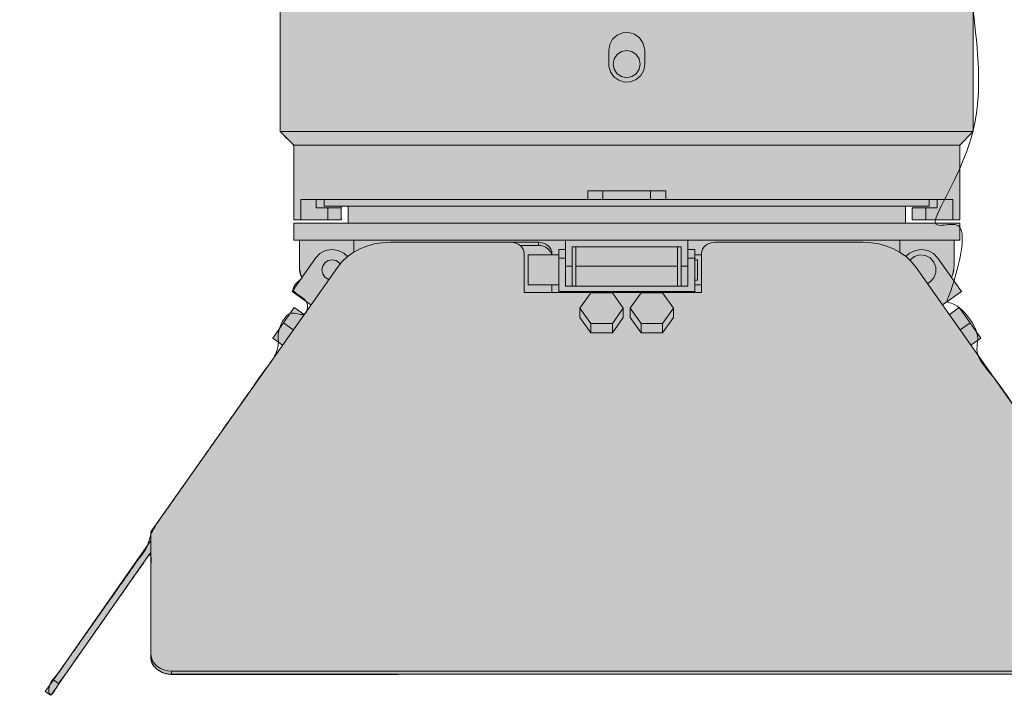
# Model space of a CAD drawing. Header units: inches. Extents: x -206 to 208, y -172 to 188.
# Tile 1 of 4: x -206 to 68, y -172 to 16. Entities that reach past the tile are written whole.
import ezdxf

# ---------------------------------------------------------------- set-up
doc = ezdxf.new("R2010")
doc.units = ezdxf.units.IN
doc.header["$LTSCALE"] = 48
doc.header["$MEASUREMENT"] = 0
doc.layers.add('None', color=7, linetype='Continuous', lineweight=5)

# ---------------------------------------------------------------- blocks, each defined once
blk = doc.blocks.new('Group')
at = {"layer": 'None', "linetype": 'Continuous', "lineweight": 0, "true_color": 0x404040, "transparency": 33554687}
for points in [[(-163.6, -165.81), (89.54, -165.74), (90.14, -165.75), (90.74, -165.7), (91.32, -165.57), (91.9, -165.37), (92.46, -165.09), (93.01, -164.75), (93.55, -164.33), (94.08, -163.84), (94.34, -163.59), (94.57, -163.25), (94.77, -162.84), (94.92, -162.35), (95.05, -161.78), (95.13, -161.13), (95.19, -160.4), (95.2, -159.6), (95.2, -132.03), (123.04, -171.62), (124.58, -170.54), (95.2, -128.7), (95.2, -126.17), (58.67, -74.24), (61.37, -72.35), (55.4, -63.83), (52.68, -65.83), (50.77, -63.04), (55.96, -59.41), (53.24, -55.38), (53.4, -55.06), (53.54, -54.72), (53.66, -54.37), (53.76, -54.01), (53.84, -53.64), (53.89, -53.26), (53.93, -52.88), (53.94, -52.48), (53.94, -52.01), (53.94, -51.41), (53.94, -50.68), (53.94, -49.82), (53.94, -48.83), (53.94, -47.71), (53.94, -46.46), (53.94, -45.09), (55.52, -45.09), (55.52, -40.36), (40.4, -40.36), (40.4, -35.64), (42.33, -35.64), (42.33, -39.42), (55.55, -39.42), (55.55, -18.71), (59.29, -14.89), (59.29, 32.36), (58.59, 32.36), (58.59, 35.11), (59.29, 35.11), (59.29, 42.77), (65.91, 42.77), (65.91, 43.7), (70.93, 43.71), (104.65, 43.73), (104.68, 10.62), (104.7, 10.12), (104.78, 9.62), (104.91, 9.13), (105.08, 8.65), (105.32, 8.19), (105.6, 7.73), (105.93, 7.28), (106.31, 6.84), (106.74, 6.43), (107.19, 6.09), (107.67, 5.79), (108.18, 5.56), (108.71, 5.38), (109.27, 5.26), (109.86, 5.19), (110.48, 5.18), (205.97, 5.18), (205.91, 127.64), (132.37, 127.64), (131.09, 128.18), (129.93, 128.64), (128.89, 129.02), (127.98, 129.33), (127.19, 129.56), (126.52, 129.71), (125.98, 129.78), (125.57, 129.78), (122.38, 133.13), (117.65, 136.99), (111.35, 141.35), (103.5, 146.22), (94.08, 151.59), (83.11, 157.47), (70.59, 163.86), (56.5, 170.75), (65.27, 167.1), (73.49, 162.95), (81.16, 158.31), (88.29, 153.17), (94.87, 147.53), (100.91, 141.4), (106.4, 134.77), (111.35, 127.64), (109.09, 89.09), (59.3, 89.09), (59.3, 159.68), (104.79, 149.01), (95.75, 154.25), (87.39, 158.91), (79.71, 162.98), (72.71, 166.48), (66.39, 169.4), (60.75, 171.74), (55.78, 173.5), (51.5, 174.67), (50.8, 174.72), (50.8, 187.15), (22.46, 187.15), (22.45, 180.75), (17.78, 181.38), (13.01, 181.92), (8.16, 182.38), (3.21, 182.75), (-1.83, 183.04), (-6.96, 183.25), (-12.19, 183.38), (-17.51, 183.42), (-26.96, 183.42), (-26.96, 185.02), (-68.53, 185.02), (-68.53, 163.48), (-96.6, 163.53), (-96.62, 187.15), (-124.96, 187.13), (-124.96, 163.51), (-131.49, 163.51), (-131.95, 163.45), (-132.35, 163.34), (-132.69, 163.18), (-132.97, 162.97), (-133.18, 162.71), (-133.34, 162.4), (-133.43, 162.03), (-133.46, 161.62), (-133.46, 97.6), (-138.68, 97.6), (-143.49, 97.59), (-147.89, 97.59), (-151.87, 97.59), (-155.44, 97.58), (-158.6, 97.58), (-161.35, 97.58), (-163.68, 97.58), (-165.76, 97.5), (-167.74, 97.25), (-169.62, 96.84), (-171.41, 96.26), (-173.09, 95.51), (-174.67, 94.6), (-176.15, 93.53), (-177.54, 92.29), (-177.54, 92.29), (-177.54, 92.28), (-177.55, 92.28), (-177.55, 92.28), (-177.55, 92.28), (-177.55, 92.28), (-177.56, 92.28), (-177.56, 92.27), (-177.56, 92.27), (-177.56, 92.27), (-177.56, 92.27), (-177.57, 92.27), (-177.57, 92.26), (-177.57, 92.26), (-177.57, 92.26), (-177.58, 92.26), (-177.58, 92.26), (-177.58, 92.25), (-177.58, 92.25), (-177.58, 92.25), (-177.59, 92.25), (-177.59, 92.25), (-177.59, 92.24), (-177.59, 92.24), (-177.61, 92.23), (-179.1, 90.78), (-180.41, 89.26), (-181.53, 87.67), (-182.47, 86.01), (-183.23, 84.28), (-183.8, 82.47), (-184.18, 80.6), (-184.39, 78.66), (-187.32, 78.66), (-187.32, 73.93), (-205.33, 73.93), (-205.33, 58.81), (-187.32, 58.81), (-187.32, 54.09), (-184.39, 54.09), (-184.24, 52.48), (-183.95, 50.9), (-183.52, 49.35), (-182.94, 47.85), (-182.22, 46.37), (-181.35, 44.94), (-180.34, 43.54), (-179.18, 42.17), (-178.72, 41.68), (-178.25, 41.21), (-177.78, 40.76), (-177.3, 40.33), (-176.82, 39.93), (-176.33, 39.55), (-175.84, 39.2), (-175.34, 38.86), (-174.84, 38.55), (-174.35, 38.25), (-173.86, 37.97), (-173.37, 37.71), (-172.89, 37.46), (-172.42, 37.23), (-171.95, 37.01), (-171.48, 36.81), (-171.02, 36.63), (-170.57, 36.45), (-170.13, 36.3), (-169.7, 36.15), (-169.28, 36.02), (-168.86, 35.9), (-168.46, 35.79), (-168.06, 35.7), (-167.68, 35.62), (-167.32, 35.54), (-166.98, 35.47), (-166.65, 35.41), (-166.34, 35.35), (-166.05, 35.3), (-165.78, 35.25), (-165.53, 35.22), (-132.75, 35.22), (-132.76, 32.36), (-133.46, 32.36), (-133.46, -14.89), (-129.66, -18.69), (-129.66, -39.45), (-116.46, -39.45), (-116.46, -35.64), (-114.56, -35.64), (-114.56, -40.36), (-129.68, -40.36), (-129.68, -45.09), (-128.1, -45.09), (-128.09, -52.68), (-128.07, -53.07), (-128.04, -53.45), (-127.98, -53.81), (-127.9, -54.17), (-127.81, -54.51), (-127.69, -54.84), (-127.55, -55.16), (-127.39, -55.46), (-127.52, -55.64), (-127.71, -55.91), (-127.95, -56.26), (-128.26, -56.7), (-128.63, -57.23), (-129.06, -57.84), (-129.54, -58.53), (-130.09, -59.32), (-124.89, -63.07), (-126.79, -65.77), (-129.56, -63.92), (-135.52, -72.35), (-132.84, -74.27), (-169.36, -126.17), (-169.36, -128.84), (-198.7, -170.48), (-197.25, -171.58), (-169.36, -131.87), (-169.36, -160.28), (-169.44, -160.88), (-169.43, -161.47), (-169.33, -162.03), (-169.14, -162.57), (-168.87, -163.09), (-168.5, -163.58), (-168.05, -164.06), (-167.51, -164.51), (-167.1, -164.8), (-166.66, -165.05), (-166.21, -165.27), (-165.73, -165.45), (-165.23, -165.59), (-164.71, -165.7), (-164.17, -165.77)], [(-42.09, 7.64), (-41.8, 9.29), (-40.99, 10.76), (-39.74, 11.88), (-38.18, 12.52), (-36.5, 12.61), (-34.89, 12.14), (-33.52, 11.16), (-32.56, 9.79), (-32.1, 8.17), (-32.07, 7.64)], [(-40.86, 3.86), (-40.57, 2.41), (-39.75, 1.18), (-38.53, 0.37), (-37.08, 0.08), (-35.63, 0.37), (-34.41, 1.18), (-33.59, 2.41), (-33.3, 3.86), (-33.59, 5.3), (-34.41, 6.53), (-35.63, 7.35), (-37.08, 7.64), (-38.53, 7.35), (-39.75, 6.53), (-40.57, 5.3), (-40.86, 3.86)], [(-32.07, 3.86), (-32.35, 2.2), (-33.17, 0.73), (-34.42, -0.39), (-35.98, -1.03), (-37.66, -1.12), (-39.27, -0.65), (-40.63, 0.33), (-41.6, 1.71), (-42.06, 3.32), (-42.09, 3.86)], [(-117.54, -52.64), (-116.3, -51.13), (-114.83, -49.75), (-113.16, -48.55), (-111.31, -47.54), (-109.32, -46.73), (-107.21, -46.15), (-105.03, -45.79), (-102.81, -45.67)], [(-69.39, -45.67), (-68.66, -45.73), (-67.95, -45.91), (-67.29, -46.2), (-66.72, -46.58), (-66.25, -47.05), (-65.9, -47.58), (-65.69, -48.17), (-65.61, -48.77)], [(-57.87, -48.77), (-57.94, -48.17), (-58.15, -47.58), (-58.5, -47.05), (-58.97, -46.58), (-59.55, -46.2), (-60.2, -45.91), (-60.91, -45.73), (-61.65, -45.67)], [(-57.9, -49.2), (-57.94, -49.03), (-58.15, -48.45), (-58.5, -47.92), (-58.97, -47.45), (-59.55, -47.06), (-60.2, -46.78), (-60.91, -46.6), (-61.65, -46.54)], [(-16.29, -48.77), (-16.22, -48.17), (-16, -47.58), (-15.65, -47.05), (-15.18, -46.58), (-14.61, -46.2), (-13.96, -45.91), (-13.25, -45.73), (-12.51, -45.67)], [(28.65, -45.67), (30.87, -45.79), (33.05, -46.15), (35.16, -46.73), (37.15, -47.54), (39, -48.55), (40.68, -49.75), (42.14, -51.13), (43.38, -52.64)], [(-114.7, -49.65), (-115.74, -48.71), (-117.34, -47.93), (-119.09, -47.68), (-120.84, -47.99), (-122.41, -48.83), (-123.64, -50.1)], [(40.55, -49.65), (41.59, -48.71), (43.18, -47.93), (44.94, -47.68), (46.68, -47.99), (48.25, -48.83), (49.48, -50.1)], [(46.55, -57.14), (47.34, -56.67), (48.37, -55.54), (48.92, -54.12), (48.92, -52.59), (48.37, -51.16), (47.34, -50.04), (45.97, -49.35), (44.45, -49.21), (42.98, -49.63), (41.76, -50.55), (41.68, -50.65)], [(-116.75, -51.62), (-116.99, -51.35), (-117.91, -50.73), (-118.99, -50.52), (-120.08, -50.73), (-121, -51.35), (-121.61, -52.27), (-121.83, -53.35), (-121.61, -54.44), (-121, -55.36), (-120.08, -55.97), (-119.93, -56.03)], [(-128.1, -52.27), (-128.09, -52.68), (-128.06, -53.09), (-128, -53.5), (-127.92, -53.9), (-127.82, -54.3), (-127.7, -54.7), (-127.56, -55.09), (-127.39, -55.46)], [(53.24, -55.46), (53.4, -55.09), (53.54, -54.7), (53.66, -54.3), (53.77, -53.9), (53.84, -53.5), (53.9, -53.09), (53.93, -52.68), (53.94, -52.27)], [(-163.69, -164.87), (-164.8, -164.78), (-165.86, -164.52), (-166.84, -164.09), (-167.7, -163.51), (-168.41, -162.81), (-168.93, -162), (-169.25, -161.13), (-169.36, -160.23)], [(-163.69, -165.74), (-164.8, -165.65), (-165.86, -165.38), (-166.84, -164.95), (-167.7, -164.38), (-168.41, -163.67), (-168.93, -162.87), (-169.25, -162), (-169.36, -161.09)], [(-196.49, -167.33), (-196.97, -168), (-197.4, -168.62), (-197.79, -169.18), (-198.12, -169.65), (-198.39, -170.03), (-198.58, -170.31), (-198.7, -170.48), (-198.74, -170.54)], [(-194.95, -168.41), (-195.42, -169.09), (-195.85, -169.71), (-196.24, -170.26), (-196.57, -170.73), (-196.84, -171.11), (-197.03, -171.39), (-197.15, -171.56), (-197.19, -171.62)]]:
    blk.add_hatch(color=250, dxfattribs=at).paths.add_polyline_path(points)
at = {"layer": 'None', "color": 7, "linetype": 'Continuous', "lineweight": 5, "transparency": 33554687}
for p, q in [((-133.46, 32.39), (-133.46, -14.85)), ((59.3, -14.85), (59.3, 32.39)), ((-42.09, 3.86), (-42.09, 7.64)), ((-32.07, 7.64), (-32.07, 3.86)), ((-133.46, -14.85), (-129.68, -18.63)), ((55.52, -18.63), (59.3, -14.85)), ((-129.68, -18.63), (-129.68, -39.42)), ((55.52, -39.42), (55.52, -18.63)), ((-47.91, -33.75), (-47.91, -31.39)), ((-43.69, -31.39), (-43.69, -33.75)), ((-30.46, -33.75), (-30.46, -31.39)), ((-26.24, -31.39), (-26.24, -33.75)), ((-127.73, -39.42), (-127.73, -33.75)), ((-123.44, -33.75), (-123.44, -36.11)), ((-121.17, -33.75), (-121.17, -35.64)), ((47.02, -35.64), (47.02, -33.75)), ((49.28, -36.11), (49.28, -33.75)), ((53.57, -39.42), (53.57, -33.75)), ((-120.23, -36.11), (-123.44, -36.11)), ((-120.23, -39.42), (-120.23, -36.11)), ((-116.45, -36.11), (-116.45, -39.42)), ((-114.56, -35.64), (-114.56, -40.36)), ((40.4, -40.36), (40.4, -35.64)), ((42.29, -39.42), (42.29, -36.11)), ((46.07, -36.11), (46.07, -39.42)), ((49.28, -36.11), (46.07, -36.11)), ((-129.68, -40.36), (-129.68, -45.09)), ((-120.23, -39.42), (-127.73, -39.42)), ((53.57, -39.42), (46.07, -39.42)), ((55.52, -45.09), (55.52, -40.36)), ((-128.1, -52.27), (-128.1, -45.09)), ((-112.98, -48.44), (-112.98, -45.09)), ((-102.81, -45.67), (-69.39, -45.67)), ((-61.65, -45.67), (-69.39, -45.67)), ((-61.65, -46.54), (-66.77, -46.54)), ((-61.65, -45.67), (-61.65, -46.54)), ((-54.09, -52.27), (-54.09, -45.09)), ((-20.07, -52.27), (-20.07, -45.09)), ((-12.51, -45.67), (28.65, -45.67)), ((38.83, -48.44), (38.83, -45.09)), ((53.94, -52.27), (53.94, -45.09)), ((-65.61, -48.77), (-65.61, -59.61)), ((-55.98, -49.2), (-64.48, -49.2)), ((-57.87, -48.77), (-57.87, -49.2)), ((-54.09, -47.68), (-55.98, -47.68)), ((-52.2, -52.27), (-52.2, -46.98)), ((-21.96, -46.98), (-52.2, -46.98)), ((-51.25, -46.98), (-51.25, -52.27)), ((-22.91, -46.98), (-22.91, -52.27)), ((-21.96, -52.27), (-21.96, -46.98)), ((-18.18, -47.68), (-20.07, -47.68)), ((-16.29, -49.2), (-18.18, -49.2)), ((-16.29, -59.61), (-16.29, -48.77)), ((-123.64, -50.1), (-130.14, -59.39)), ((-55.98, -59.39), (-55.98, -50.1)), ((-54.09, -50.1), (-55.98, -50.1)), ((-20.07, -50.1), (-18.18, -50.1)), ((-18.18, -50.1), (-18.18, -59.39)), ((-17.43, -50.52), (-18.18, -50.52)), ((55.98, -59.39), (49.48, -50.1)), ((-169.36, -126.17), (-117.54, -52.64)), ((-54.09, -52.27), (-52.2, -52.27)), ((-22.91, -52.27), (-51.25, -52.27)), ((-21.96, -52.27), (-20.07, -52.27)), ((43.38, -52.64), (95.2, -126.17)), ((-54.09, -55.46), (-54.09, -57.84)), ((-20.07, -57.84), (-20.07, -55.46)), ((-18.18, -56.19), (-17.43, -56.19)), ((-130.14, -59.39), (-124.89, -63.07)), ((-65.61, -59.61), (-55.98, -59.61)), ((-64.48, -57.51), (-55.98, -57.51)), ((-57.87, -59.61), (-57.87, -57.51)), ((-18.18, -59.39), (-55.98, -59.39)), ((-55.98, -59.39), (-55.98, -59.61)), ((-55.98, -59.61), (-18.18, -59.61)), ((-54.09, -57.84), (-20.07, -57.84)), ((-47.07, -59.71), (-50.07, -63.97)), ((-41.07, -59.71), (-47.07, -59.71)), ((-38.07, -63.97), (-41.07, -59.71)), ((-33.09, -59.71), (-36.09, -63.97)), ((-27.09, -59.71), (-33.09, -59.71)), ((-24.09, -63.97), (-27.09, -59.71)), ((-18.18, -57.51), (-16.29, -57.51)), ((-18.18, -59.39), (-18.18, -59.61)), ((-18.18, -59.61), (-16.29, -59.61)), ((55.98, -59.39), (50.73, -63.07)), ((-132.54, -68.09), (-129.56, -63.83)), ((-129.56, -63.83), (-126.79, -65.77)), ((-50.07, -63.97), (-47.07, -68.23)), ((-50.07, -63.97), (-50.07, -66.57)), ((-41.07, -68.23), (-38.07, -63.97)), ((-38.07, -63.97), (-38.07, -66.57)), ((-36.09, -63.97), (-33.09, -68.23)), ((-36.09, -63.97), (-36.09, -66.57)), ((-27.09, -68.23), (-24.09, -63.97)), ((-24.09, -63.97), (-24.09, -66.57)), ((55.41, -63.83), (52.64, -65.77)), ((58.39, -68.09), (55.41, -63.83)), ((-135.52, -72.35), (-132.54, -68.09)), ((-132.54, -68.09), (-129.79, -70.02)), ((-50.07, -66.57), (-47.07, -70.83)), ((-47.07, -68.23), (-47.07, -70.83)), ((-47.07, -68.23), (-41.07, -68.23)), ((-41.07, -70.83), (-38.07, -66.57)), ((-41.07, -68.23), (-41.07, -70.83)), ((-36.09, -66.57), (-33.09, -70.83)), ((-33.09, -68.23), (-33.09, -70.83)), ((-33.09, -68.23), (-27.09, -68.23)), ((-27.09, -70.83), (-24.09, -66.57)), ((-27.09, -68.23), (-27.09, -70.83)), ((58.39, -68.09), (55.63, -70.02)), ((61.37, -72.35), (58.39, -68.09)), ((-47.07, -70.83), (-41.07, -70.83)), ((-33.09, -70.83), (-27.09, -70.83)), ((-135.52, -72.35), (-132.78, -74.27)), ((61.37, -72.35), (58.62, -74.27)), ((-169.36, -128.58), (-196.49, -167.33)), ((-169.36, -160.23), (-169.36, -126.17)), ((-169.36, -131.87), (-194.95, -168.41)), ((-169.36, -160.23), (-169.36, -161.09)), ((89.54, -164.87), (-163.69, -164.87)), ((-163.69, -164.87), (-163.69, -165.74)), ((89.54, -165.74), (-163.69, -165.74)), ((-196.49, -167.33), (-194.95, -168.41)), ((-198.74, -170.54), (-197.19, -171.62))]:
    blk.add_line(p, q, dxfattribs=at)
at = {"layer": 'None', "color": 7, "linetype": 'Continuous', "lineweight": 5, "transparency": 33554687, "flags": 128}
for points in [[(-42.09, 7.64), (-41.8, 9.29), (-40.99, 10.76), (-39.74, 11.88), (-38.18, 12.52), (-36.5, 12.61), (-34.89, 12.14), (-33.52, 11.16), (-32.56, 9.79), (-32.1, 8.17), (-32.07, 7.64)], [(-40.86, 3.86), (-40.57, 2.41), (-39.75, 1.18), (-38.53, 0.37), (-37.08, 0.08), (-35.63, 0.37), (-34.41, 1.18), (-33.59, 2.41), (-33.3, 3.86), (-33.59, 5.3), (-34.41, 6.53), (-35.63, 7.35), (-37.08, 7.64), (-38.53, 7.35), (-39.75, 6.53), (-40.57, 5.3), (-40.86, 3.86)], [(-32.07, 3.86), (-32.35, 2.2), (-33.17, 0.73), (-34.42, -0.39), (-35.98, -1.03), (-37.66, -1.12), (-39.27, -0.65), (-40.63, 0.33), (-41.6, 1.71), (-42.06, 3.32), (-42.09, 3.86)], [(-133.46, -14.85), (-133.31, -14.85), (-132.65, -14.85), (-131.47, -14.85), (-129.78, -14.85), (-127.58, -14.85), (-124.88, -14.85), (-121.71, -14.85), (-118.07, -14.85), (-113.99, -14.85), (-109.49, -14.85), (-104.6, -14.85), (-99.33, -14.85), (-93.73, -14.85), (-87.82, -14.85), (-81.63, -14.85), (-75.19, -14.85), (-68.55, -14.85), (-61.74, -14.85), (-54.79, -14.85), (-47.74, -14.85), (-40.64, -14.85), (-33.52, -14.85), (-26.41, -14.85), (-19.37, -14.85), (-12.42, -14.85), (-5.61, -14.85), (1.03, -14.85), (7.47, -14.85), (13.66, -14.85), (19.57, -14.85), (25.17, -14.85), (30.44, -14.85), (35.33, -14.85), (39.83, -14.85), (43.91, -14.85), (47.55, -14.85), (50.72, -14.85), (53.42, -14.85), (55.62, -14.85), (57.31, -14.85), (58.49, -14.85), (59.15, -14.85), (59.3, -14.85)], [(55.52, -18.63), (55.5, -18.63), (55.11, -18.63), (54.18, -18.63), (52.73, -18.63), (50.77, -18.63), (48.3, -18.63), (45.35, -18.63), (41.92, -18.63), (38.04, -18.63), (33.73, -18.63), (29.01, -18.63), (23.92, -18.63), (18.48, -18.63), (12.72, -18.63), (6.67, -18.63), (0.37, -18.63), (-6.14, -18.63), (-12.83, -18.63), (-19.66, -18.63), (-26.59, -18.63), (-33.57, -18.63), (-40.58, -18.63), (-47.57, -18.63), (-54.5, -18.63), (-61.33, -18.63), (-68.02, -18.63), (-74.53, -18.63), (-80.83, -18.63), (-86.87, -18.63), (-92.63, -18.63), (-98.08, -18.63), (-103.17, -18.63), (-107.89, -18.63), (-112.2, -18.63), (-116.08, -18.63), (-119.5, -18.63), (-122.46, -18.63), (-124.93, -18.63), (-126.89, -18.63), (-128.34, -18.63), (-129.26, -18.63), (-129.66, -18.63), (-129.68, -18.63)], [(-26.24, -31.39), (-28.94, -31.39), (-31.65, -31.39), (-34.36, -31.39), (-37.08, -31.39), (-39.79, -31.39), (-42.51, -31.39), (-45.21, -31.39), (-47.91, -31.39)], [(-47.91, -33.75), (-55.05, -33.75), (-62.07, -33.75), (-68.94, -33.75), (-75.62, -33.75), (-82.06, -33.75), (-88.23, -33.75), (-94.09, -33.75), (-99.6, -33.75), (-104.74, -33.75), (-109.46, -33.75), (-113.74, -33.75), (-117.55, -33.75), (-120.88, -33.75), (-123.69, -33.75), (-125.98, -33.75), (-127.73, -33.75)], [(-43.69, -33.75), (-43.78, -33.75), (-44.02, -33.75), (-44.43, -33.75), (-44.96, -33.75), (-45.61, -33.75), (-46.34, -33.75), (-47.12, -33.75), (-47.91, -33.75)], [(-43.69, -33.75), (-43.43, -33.75), (-42.64, -33.75), (-41.41, -33.75), (-39.83, -33.75), (-38.02, -33.75), (-36.14, -33.75), (-34.33, -33.75), (-32.75, -33.75), (-31.51, -33.75), (-30.73, -33.75), (-30.46, -33.75)], [(-26.24, -33.75), (-27.04, -33.75), (-27.82, -33.75), (-28.55, -33.75), (-29.2, -33.75), (-29.73, -33.75), (-30.13, -33.75), (-30.38, -33.75), (-30.46, -33.75)], [(53.57, -33.75), (51.82, -33.75), (49.53, -33.75), (46.72, -33.75), (43.39, -33.75), (39.58, -33.75), (35.3, -33.75), (30.58, -33.75), (25.45, -33.75), (19.94, -33.75), (14.08, -33.75), (7.91, -33.75), (1.46, -33.75), (-5.22, -33.75), (-12.09, -33.75), (-19.11, -33.75), (-26.24, -33.75)], [(-121.17, -35.64), (-120.91, -35.64), (-120.11, -35.64), (-118.79, -35.64), (-116.95, -35.64), (-114.61, -35.64), (-111.78, -35.64), (-108.47, -35.64), (-104.72, -35.64), (-100.53, -35.64), (-95.95, -35.64), (-90.99, -35.64), (-85.69, -35.64), (-80.09, -35.64), (-74.21, -35.64), (-68.1, -35.64), (-61.79, -35.64), (-55.33, -35.64), (-48.75, -35.64), (-42.09, -35.64), (-35.41, -35.64), (-28.73, -35.64), (-22.11, -35.64), (-15.58, -35.64), (-9.19, -35.64), (-2.98, -35.64), (3.02, -35.64), (8.77, -35.64), (14.23, -35.64), (19.36, -35.64), (24.13, -35.64), (28.52, -35.64), (32.49, -35.64), (36.03, -35.64), (39.1, -35.64), (41.69, -35.64), (43.78, -35.64), (45.36, -35.64), (46.42, -35.64), (46.95, -35.64), (47.02, -35.64)], [(-120.23, -36.11), (-119.49, -36.11), (-118.78, -36.11), (-118.13, -36.11), (-117.56, -36.11), (-117.09, -36.11), (-116.74, -36.11), (-116.52, -36.11), (-116.45, -36.11)], [(42.29, -36.11), (42.36, -36.11), (42.58, -36.11), (42.93, -36.11), (43.4, -36.11), (43.97, -36.11), (44.62, -36.11), (45.33, -36.11), (46.07, -36.11)], [(-127.73, -39.42), (-128.58, -39.42), (-129.19, -39.42), (-129.56, -39.42), (-129.68, -39.42)], [(-129.68, -40.36), (-129.41, -40.36), (-128.62, -40.36), (-127.3, -40.36), (-125.46, -40.36), (-123.12, -40.36), (-120.29, -40.36), (-116.98, -40.36), (-113.21, -40.36), (-109, -40.36), (-104.39, -40.36), (-99.39, -40.36), (-94.03, -40.36), (-88.34, -40.36), (-82.36, -40.36), (-76.12, -40.36), (-69.66, -40.36), (-63.01, -40.36), (-56.22, -40.36), (-49.31, -40.36), (-42.33, -40.36), (-35.33, -40.36), (-28.33, -40.36), (-21.38, -40.36), (-14.53, -40.36), (-7.8, -40.36), (-1.24, -40.36), (5.12, -40.36), (11.23, -40.36), (17.07, -40.36), (22.59, -40.36), (27.78, -40.36), (32.59, -40.36), (37, -40.36), (40.99, -40.36), (44.53, -40.36), (47.61, -40.36), (50.2, -40.36), (52.29, -40.36), (53.87, -40.36), (54.92, -40.36), (55.45, -40.36), (55.52, -40.36)], [(-116.45, -39.42), (-116.52, -39.42), (-116.74, -39.42), (-117.09, -39.42), (-117.56, -39.42), (-118.13, -39.42), (-118.78, -39.42), (-119.49, -39.42), (-120.23, -39.42)], [(46.07, -39.42), (45.33, -39.42), (44.62, -39.42), (43.97, -39.42), (43.4, -39.42), (42.93, -39.42), (42.58, -39.42), (42.36, -39.42), (42.29, -39.42)], [(55.52, -39.42), (55.4, -39.42), (55.03, -39.42), (54.42, -39.42), (53.57, -39.42)], [(-129.68, -45.09), (-129.58, -45.09), (-129.28, -45.09), (-128.79, -45.09), (-128.1, -45.09)], [(-128.1, -45.09), (-126.45, -45.09), (-124.22, -45.09), (-121.44, -45.09), (-118.11, -45.09), (-114.27, -45.09), (-109.93, -45.09), (-105.12, -45.09), (-99.88, -45.09), (-94.24, -45.09), (-88.22, -45.09), (-81.89, -45.09), (-75.26, -45.09), (-68.39, -45.09), (-61.31, -45.09), (-54.09, -45.09)], [(-117.54, -52.64), (-116.3, -51.13), (-114.83, -49.75), (-113.16, -48.55), (-111.31, -47.54), (-109.32, -46.73), (-107.21, -46.15), (-105.03, -45.79), (-102.81, -45.67)], [(-69.39, -45.67), (-68.66, -45.73), (-67.95, -45.91), (-67.29, -46.2), (-66.72, -46.58), (-66.25, -47.05), (-65.9, -47.58), (-65.69, -48.17), (-65.61, -48.77)], [(-57.87, -48.77), (-57.94, -48.17), (-58.15, -47.58), (-58.5, -47.05), (-58.97, -46.58), (-59.55, -46.2), (-60.2, -45.91), (-60.91, -45.73), (-61.65, -45.67)], [(-57.9, -49.2), (-57.94, -49.03), (-58.15, -48.45), (-58.5, -47.92), (-58.97, -47.45), (-59.55, -47.06), (-60.2, -46.78), (-60.91, -46.6), (-61.65, -46.54)], [(-54.09, -45.09), (-49.87, -45.09), (-45.62, -45.09), (-41.35, -45.09), (-37.08, -45.09), (-32.8, -45.09), (-28.54, -45.09), (-24.29, -45.09), (-20.07, -45.09)], [(-20.07, -45.09), (-12.84, -45.09), (-5.77, -45.09), (1.1, -45.09), (7.73, -45.09), (14.07, -45.09), (20.08, -45.09), (25.72, -45.09), (30.97, -45.09), (35.77, -45.09), (40.11, -45.09), (43.96, -45.09), (47.28, -45.09), (50.07, -45.09), (52.29, -45.09), (53.94, -45.09)], [(-16.29, -48.77), (-16.22, -48.17), (-16, -47.58), (-15.65, -47.05), (-15.18, -46.58), (-14.61, -46.2), (-13.96, -45.91), (-13.25, -45.73), (-12.51, -45.67)], [(28.65, -45.67), (30.87, -45.79), (33.05, -46.15), (35.16, -46.73), (37.15, -47.54), (39, -48.55), (40.68, -49.75), (42.14, -51.13), (43.38, -52.64)], [(53.94, -45.09), (54.63, -45.09), (55.12, -45.09), (55.42, -45.09), (55.52, -45.09)], [(-114.7, -49.65), (-115.74, -48.71), (-117.34, -47.93), (-119.09, -47.68), (-120.84, -47.99), (-122.41, -48.83), (-123.64, -50.1)], [(-64.48, -57.51), (-64.48, -57.35), (-64.48, -56.67), (-64.48, -55.54), (-64.48, -54.12), (-64.48, -52.59), (-64.48, -51.16), (-64.48, -50.04), (-64.48, -49.35), (-64.48, -49.2)], [(-55.98, -47.68), (-55.98, -47.68), (-55.98, -47.99), (-55.98, -48.83), (-55.98, -50.1)], [(-18.18, -47.68), (-18.18, -47.68), (-18.18, -47.99), (-18.18, -48.83), (-18.18, -50.1)], [(40.55, -49.65), (41.59, -48.71), (43.18, -47.93), (44.94, -47.68), (46.68, -47.99), (48.25, -48.83), (49.48, -50.1)], [(46.55, -57.14), (47.34, -56.67), (48.37, -55.54), (48.92, -54.12), (48.92, -52.59), (48.37, -51.16), (47.34, -50.04), (45.97, -49.35), (44.45, -49.21), (42.98, -49.63), (41.76, -50.55), (41.68, -50.65)], [(-116.75, -51.62), (-116.99, -51.35), (-117.91, -50.73), (-118.99, -50.52), (-120.08, -50.73), (-121, -51.35), (-121.61, -52.27), (-121.83, -53.35), (-121.61, -54.44), (-121, -55.36), (-120.08, -55.97), (-119.93, -56.03)], [(-17.43, -50.52), (-17.43, -50.73), (-17.43, -51.35), (-17.43, -52.27), (-17.43, -53.35), (-17.43, -54.44), (-17.43, -55.36), (-17.43, -55.97), (-17.43, -56.19)], [(-128.1, -52.27), (-128.09, -52.68), (-128.06, -53.09), (-128, -53.5), (-127.92, -53.9), (-127.82, -54.3), (-127.7, -54.7), (-127.56, -55.09), (-127.39, -55.46)], [(-54.09, -55.46), (-54.09, -55.09), (-54.09, -54.7), (-54.09, -54.3), (-54.09, -53.9), (-54.09, -53.5), (-54.09, -53.09), (-54.09, -52.68), (-54.09, -52.27)], [(-52.2, -52.27), (-52.2, -53.74), (-52.2, -55.16), (-52.2, -56.47), (-52.2, -57.61), (-52.2, -57.84)], [(-51.25, -52.27), (-51.25, -54.02), (-51.25, -55.6), (-51.25, -56.86), (-51.25, -57.66), (-51.25, -57.84)], [(-22.91, -52.27), (-22.91, -54.02), (-22.91, -55.6), (-22.91, -56.86), (-22.91, -57.66), (-22.91, -57.84)], [(-21.96, -57.84), (-21.96, -57.61), (-21.96, -56.47), (-21.96, -55.16), (-21.96, -53.74), (-21.96, -52.27)], [(-20.07, -52.27), (-20.07, -52.68), (-20.07, -53.09), (-20.07, -53.5), (-20.07, -53.9), (-20.07, -54.3), (-20.07, -54.7), (-20.07, -55.09), (-20.07, -55.46)], [(53.24, -55.46), (53.4, -55.09), (53.54, -54.7), (53.66, -54.3), (53.77, -53.9), (53.84, -53.5), (53.9, -53.09), (53.93, -52.68), (53.94, -52.27)], [(-163.69, -164.87), (-164.8, -164.78), (-165.86, -164.52), (-166.84, -164.09), (-167.7, -163.51), (-168.41, -162.81), (-168.93, -162), (-169.25, -161.13), (-169.36, -160.23)], [(-163.69, -165.74), (-164.8, -165.65), (-165.86, -165.38), (-166.84, -164.95), (-167.7, -164.38), (-168.41, -163.67), (-168.93, -162.87), (-169.25, -162), (-169.36, -161.09)], [(-196.49, -167.33), (-196.97, -168), (-197.4, -168.62), (-197.79, -169.18), (-198.12, -169.65), (-198.39, -170.03), (-198.58, -170.31), (-198.7, -170.48), (-198.74, -170.54)], [(-194.95, -168.41), (-195.42, -169.09), (-195.85, -169.71), (-196.24, -170.26), (-196.57, -170.73), (-196.84, -171.11), (-197.03, -171.39), (-197.15, -171.56), (-197.19, -171.62)]]:
    blk.add_lwpolyline(points, dxfattribs=at)
at = {"layer": 'None', "color": 7, "linetype": 'Continuous', "lineweight": 5, "transparency": 33554687}
blk.add_open_spline([(-163.6, -165.81), (-37.03, -165.77), (89.54, -165.74), (91.99, -165.94), (94.08, -163.84), (95.2, -162.98), (95.2, -145.82), (95.2, -132.03), (109.12, -151.83), (123.04, -171.62), (123.81, -171.08), (124.58, -170.54), (109.89, -149.62), (95.2, -128.7), (95.2, -127.43), (95.2, -126.17), (76.94, -100.2), (58.67, -74.24), (60.02, -73.29), (61.37, -72.35), (58.38, -68.09), (55.4, -63.83), (54.04, -64.83), (52.68, -65.83), (51.72, -64.44), (50.77, -63.04), (53.36, -61.22), (55.96, -59.41), (54.6, -57.4), (53.24, -55.38), (53.93, -54.1), (53.94, -52.48), (53.94, -50.86), (53.94, -45.09), (54.73, -45.09), (55.52, -45.09), (55.52, -42.72), (55.52, -40.36), (47.96, -40.36), (40.4, -40.36), (40.4, -38), (40.4, -35.64), (41.37, -35.64), (42.33, -35.64), (42.33, -37.53), (42.33, -39.42), (48.94, -39.42), (55.55, -39.42), (55.55, -29.06), (55.55, -18.71), (57.42, -16.8), (59.29, -14.89), (59.29, 8.74), (59.29, 32.36), (58.94, 32.36), (58.59, 32.36), (58.59, 33.73), (58.59, 35.11), (58.94, 35.11), (59.29, 35.11), (59.29, 38.94), (59.29, 42.77), (62.6, 42.77), (65.91, 42.77), (65.91, 43.23), (65.91, 43.7), (68.42, 43.7), (70.93, 43.71), (87.79, 43.72), (104.65, 43.73), (104.66, 27.18), (104.68, 10.62), (104.67, 8.57), (106.31, 6.84), (107.95, 5.11), (110.48, 5.18), (158.23, 5.18), (205.97, 5.18), (205.94, 66.41), (205.91, 127.64), (169.14, 127.64), (132.37, 127.64), (126.98, 129.95), (125.57, 129.78), (115.96, 142.17), (56.5, 170.75), (92.66, 157.15), (111.35, 127.64), (110.22, 108.36), (109.09, 89.09), (84.2, 89.09), (59.3, 89.09), (59.3, 124.38), (59.3, 159.68), (82.04, 154.34), (104.79, 149.01), (67.27, 171.12), (51.5, 174.67), (51.15, 174.7), (50.8, 174.72), (50.8, 180.94), (50.8, 187.15), (36.63, 187.15), (22.46, 187.15), (22.45, 183.95), (22.45, 180.75), (3.95, 183.42), (-22.23, 183.42), (-26.96, 183.42), (-26.96, 184.22), (-26.96, 185.02), (-47.74, 185.02), (-68.53, 185.02), (-68.53, 174.25), (-68.53, 163.48), (-82.56, 163.51), (-96.6, 163.53), (-96.61, 175.34), (-96.62, 187.15), (-110.79, 187.14), (-124.96, 187.13), (-124.96, 175.32), (-124.96, 163.51), (-128.22, 163.51), (-131.49, 163.51), (-133.46, 163.38), (-133.46, 129.61), (-133.46, 97.6), (-155.17, 97.58), (-172.2, 97.58), (-177.54, 92.29), (-177.55, 92.28), (-177.57, 92.27), (-177.58, 92.25), (-177.6, 92.23), (-177.61, 92.23), (-183.95, 86.57), (-184.39, 78.66), (-185.85, 78.66), (-187.32, 78.66), (-187.32, 76.29), (-187.32, 73.93), (-196.32, 73.93), (-205.33, 73.93), (-205.33, 66.37), (-205.33, 58.81), (-196.32, 58.81), (-187.32, 58.81), (-187.32, 56.45), (-187.32, 54.09), (-185.85, 54.09), (-184.39, 54.09), (-184.1, 47.56), (-179.18, 42.17), (-177.34, 40.15), (-173.34, 37.57), (-169.63, 36.05), (-166.5, 35.35), (-165.53, 35.22), (-149.14, 35.22), (-132.75, 35.22), (-132.75, 33.79), (-132.76, 32.36), (-133.11, 32.36), (-133.46, 32.36), (-133.46, 8.74), (-133.46, -14.89), (-131.56, -16.79), (-129.66, -18.69), (-129.66, -29.07), (-129.66, -39.45), (-123.06, -39.45), (-116.46, -39.45), (-116.46, -37.55), (-116.46, -35.64), (-115.51, -35.64), (-114.56, -35.64), (-114.56, -38), (-114.56, -40.36), (-122.12, -40.36), (-129.68, -40.36), (-129.68, -42.72), (-129.68, -45.09), (-128.89, -45.09), (-128.1, -45.09), (-128.1, -48.88), (-128.09, -52.68), (-128.06, -54.26), (-127.39, -55.46), (-127.78, -56.01), (-130.09, -59.32), (-127.49, -61.19), (-124.89, -63.07), (-125.84, -64.42), (-126.79, -65.77), (-128.18, -64.84), (-129.56, -63.92), (-132.54, -68.13), (-135.52, -72.35), (-134.18, -73.31), (-132.84, -74.27), (-151.1, -100.22), (-169.36, -126.17), (-169.36, -127.51), (-169.36, -128.84), (-184.03, -149.66), (-198.7, -170.48), (-197.98, -171.03), (-197.25, -171.58), (-183.31, -151.73), (-169.36, -131.87), (-169.36, -146.08), (-169.36, -160.28), (-169.85, -162.75), (-167.51, -164.51), (-165.9, -165.74), (-163.6, -165.81)], degree=2, knots=[0, 0, 0, 0.281902, 0.281902, 0.287386, 0.287386, 0.290011, 0.300735, 0.300735, 0.319559, 0.319559, 0.320294, 0.320294, 0.340179, 0.340179, 0.341163, 0.341163, 0.365863, 0.365863, 0.367145, 0.367145, 0.371187, 0.371187, 0.372502, 0.372502, 0.373816, 0.373816, 0.37628, 0.37628, 0.37817, 0.37817, 0.379309, 0.379309, 0.380447, 0.380447, 0.380603, 0.380603, 0.381069, 0.381069, 0.38256, 0.38256, 0.383026, 0.383026, 0.383216, 0.383216, 0.383589, 0.383589, 0.384893, 0.384893, 0.386936, 0.386936, 0.387463, 0.387463, 0.392123, 0.392123, 0.392193, 0.392193, 0.392464, 0.392464, 0.392533, 0.392533, 0.393289, 0.393289, 0.393941, 0.393941, 0.394033, 0.394033, 0.394529, 0.394529, 0.397855, 0.397855, 0.40112, 0.40112, 0.401525, 0.401525, 0.401929, 0.401929, 0.409552, 0.409552, 0.419329, 0.419329, 0.4252, 0.4252, 0.426136, 0.426136, 0.436413, 0.436413, 0.442431, 0.442431, 0.445758, 0.445758, 0.450047, 0.450047, 0.456129, 0.456129, 0.460154, 0.460154, 0.467656, 0.467656, 0.467818, 0.467818, 0.470702, 0.470702, 0.477278, 0.477278, 0.478763, 0.478763, 0.487436, 0.489346, 0.489346, 0.48967, 0.48967, 0.498074, 0.498074, 0.502428, 0.502428, 0.508101, 0.508101, 0.512876, 0.512876, 0.518604, 0.518604, 0.523379, 0.523379, 0.524698, 0.524698, 0.5255, 0.540073, 0.540073, 0.549956, 0.559839, 0.559839, 0.559855, 0.55987, 0.559885, 0.559901, 0.559901, 0.570747, 0.570747, 0.572756, 0.572756, 0.575987, 0.575987, 0.588303, 0.588303, 0.598643, 0.598643, 0.610959, 0.610959, 0.61419, 0.61419, 0.616198, 0.616198, 0.625138, 0.625138, 0.62849, 0.631842, 0.635195, 0.638547, 0.638547, 0.694587, 0.694587, 0.699475, 0.699475, 0.700677, 0.700677, 0.78143, 0.78143, 0.790635, 0.790635, 0.826118, 0.826118, 0.848681, 0.848681, 0.855202, 0.855202, 0.858443, 0.858443, 0.866517, 0.866517, 0.892359, 0.892359, 0.900435, 0.900435, 0.903129, 0.903129, 0.916109, 0.916109, 0.92152, 0.92152, 0.924166, 0.924166, 0.926272, 0.926272, 0.927358, 0.927358, 0.928452, 0.928452, 0.931841, 0.931841, 0.932926, 0.932926, 0.953758, 0.953758, 0.954635, 0.954635, 0.971354, 0.971354, 0.971952, 0.971952, 0.987879, 0.987879, 0.997201, 0.997201, 0.998856, 0.998856, 1, 1, 1], dxfattribs=at)

msp = doc.modelspace()

# ---------------------------------------------------------------- block references
at = {"layer": 'None', "color": 7, "transparency": 33554687}
msp.add_blockref('Group', (0, 0), dxfattribs=at)

doc.saveas('drawing.dxf')
